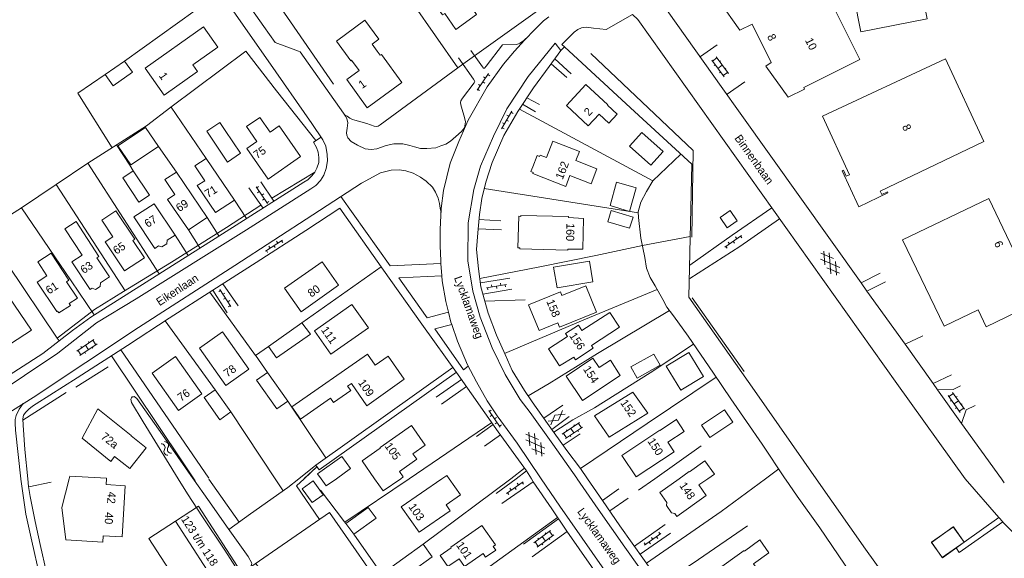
# Model space of a CAD drawing. Header units: metres. Extents: x 195864 to 198202, y 543264 to 544906.
# Tile 62 of 79: x 197262 to 197481, y 543982 to 544102. Entities that reach past the tile are written whole.
import ezdxf

# ---------------------------------------------------------------- set-up
doc = ezdxf.new("R2010")
doc.units = ezdxf.units.M
doc.header["$MEASUREMENT"] = 0
for name, color, linetype, lineweight in [('Level 11', 7, 'Continuous', 0), ('Level 12', 7, 'Continuous', 0), ('Level 19', 7, 'Continuous', 0), ('Level 28', 7, 'Continuous', 0), ('Level 29', 7, 'Continuous', 0), ('Level 32', 7, 'Continuous', 0), ('Level 34', 7, 'Continuous', 0), ('Level 41', 7, 'Continuous', 0), ('Level 43', 7, 'Continuous', 0), ('Level 55', 7, 'Continuous', 0)]:
    doc.layers.add(name, color=color, linetype=linetype, lineweight=lineweight)
doc.styles.add('Style-CHAR_FAST_FONT', font='CHAR_FAST_FONT.shx')

# ---------------------------------------------------------------- blocks, each defined once
blk = doc.blocks.new('OVTP6')
at = {"layer": 'Level 41', "color": 7, "linetype": 'Continuous', "lineweight": 0}
for p, q in [((0, 0), (4.5, 0)), ((0.25, 0), (0.25, 0.5)), ((1.25, 0), (1.25, -0.5)), ((2.25, 0), (2.25, 0.5)), ((4.25, 0), (4.25, 0.5)), ((3.25, 0), (3.25, -0.5))]:
    blk.add_line(p, q, dxfattribs=at)
blk = doc.blocks.new('OV2')
at = {"layer": 'Level 41', "color": 7, "linetype": 'Continuous', "lineweight": 0}
for p, q in [((0.3, -2.31), (0.3, 2.29)), ((1.5, -2.31), (1.5, 2.29)), ((0, 0.99), (0.3, 0.99)), ((0.3, 1.99), (1.5, 1.99)), ((1.8, 0.99), (1.5, 0.99)), ((0, -1.01), (0.3, -1.01)), ((0.3, -0.01), (1.5, -0.01)), ((0.3, -2.01), (1.5, -2.01)), ((1.8, -1.01), (1.5, -1.01))]:
    blk.add_line(p, q, dxfattribs=at)
blk = doc.blocks.new('GVTP6')
at = {"layer": 'Level 41', "color": 7, "linetype": 'Continuous', "lineweight": 0}
for p, q in [((0, -0.4), (2.6, 1.2)), ((0, 0.4), (2.6, -1.2)), ((1, -1.2), (5, 1.2)), ((1, 1.2), (5, -1.2)), ((3.4, 1.2), (6, -0.4)), ((3.4, -1.2), (6, 0.4))]:
    blk.add_line(p, q, dxfattribs=at)
blk = doc.blocks.new('GV2')
at = {"layer": 'Level 41', "color": 7, "linetype": 'Continuous', "lineweight": 0, "flags": 128}
for points in [[(1.2, -2), (0, 0), (1.2, 2)], [(0.2, -2), (1.4, 0), (0.2, 2)]]:
    blk.add_lwpolyline(points, dxfattribs=at)
blk = doc.blocks.new('WA_125')
at = {"layer": 'Level 43', "color": 7, "linetype": 'Continuous', "lineweight": 0, "extrusion": (0, 0, -1)}
for centre in [(-0.75, 0.05), (-0.75, -0.85)]:
    blk.add_arc(centre, 0.85, 28.0725, 151.9275, dxfattribs=at)
at = {"layer": 'Level 43', "color": 7, "linetype": 'Continuous', "lineweight": 0}
for centre in [(2.25, 0.85), (2.25, -0.05)]:
    blk.add_arc(centre, 0.85, 208.0725, 331.9275, dxfattribs=at)
blk = doc.blocks.new('OV2_1')
at = {"layer": 'Level 41', "color": 7, "linetype": 'Continuous', "lineweight": 0}
for p, q in [((0.3, -2.31), (0.3, 2.29)), ((1.5, -2.31), (1.5, 2.29)), ((0, 0.99), (0.3, 0.99)), ((0.3, 1.99), (1.5, 1.99)), ((1.8, 0.99), (1.5, 0.99)), ((0, -1.01), (0.3, -1.01)), ((0.3, -0.01), (1.5, -0.01)), ((0.3, -2.01), (1.5, -2.01)), ((1.8, -1.01), (1.5, -1.01))]:
    blk.add_line(p, q, dxfattribs=at)

msp = doc.modelspace()

# ---------------------------------------------------------------- linework, layer by layer
at = {"layer": 'Level 11', "color": 7, "linetype": 'Continuous', "lineweight": 13}
for p, q in [((197449.6, 544099.34), (197447.07, 544112.26)), ((197441.47, 544109.04), (197449.32, 544093.16)), ((197425.39, 544101.06), (197422.66, 544099.73)), ((197425.39, 544101.06), (197429.6, 544092.5)), ((197303.41, 544100.43), (197290.38, 544091.23)), ((197306.57, 544095.97), (197303.41, 544100.43)), ((197340.88, 544096.57), (197342.01, 544095.03)), ((197301.02, 544092.04), (197306.57, 544095.97)), ((197429.6, 544092.5), (197428.45, 544091.69)), ((197428.45, 544091.69), (197433.38, 544084.82)), ((197376.6, 544067.82), (197376.71, 544068.1)), ((197477.46, 544033.79), (197489.04, 544039.34)), ((197347.37, 543993.73), (197356.42, 544000)), ((197411.41, 544001.61), (197409.14, 544000)), ((197415.55, 544000), (197417.01, 544001)), ((197367.83, 543984.95), (197368.33, 543985.3))]:
    msp.add_line(p, q, dxfattribs=at)
at = {"layer": 'Level 11', "color": 7, "linetype": 'Continuous', "lineweight": 13, "flags": 128}
for points in [[(197364.12, 544103.21), (197357.39, 544112.87), (197352.3, 544109.2), (197356.56, 544103.09), (197357.03, 544103.41), (197359.49, 544099.89), (197364.12, 544103.21)], [(197424.21, 544110.5), (197418.11, 544106.12), (197422.66, 544099.73)], [(197464.49, 544109.79), (197462.89, 544109.47), (197464.32, 544102.21), (197449.6, 544099.34)], [(197340.88, 544096.57), (197342.38, 544097.69), (197339.25, 544101.93), (197332.96, 544097.3), (197336.18, 544092.93), (197336.28, 544093.08), (197337.99, 544090.76)], [(197342.01, 544095.03), (197342.67, 544094.13), (197343, 544094.31), (197347.5, 544088.06)], [(197290.38, 544091.23), (197294.63, 544085.26), (197302.07, 544090.56), (197301.02, 544092.04)], [(197449.32, 544093.16), (197436.87, 544087), (197437.06, 544086.63), (197433.38, 544084.82)], [(197446.33, 544067.24), (197447.08, 544067.58), (197441.04, 544080.6), (197468.42, 544093.32), (197476.92, 544074.94), (197453.88, 544063.95), (197454.24, 544063.2), (197455.49, 544063.8), (197455.62, 544063.53), (197449.11, 544060.44), (197445.44, 544068.47), (197445.71, 544068.59), (197446.33, 544067.24)], [(197347.5, 544088.06), (197339.78, 544082.46), (197335.23, 544088.73), (197337.99, 544090.76)], [(197395.39, 544081.02), (197393.55, 544079.03), (197391.36, 544081.06), (197388.95, 544078.46), (197384.09, 544082.95), (197388.41, 544087.61), (197393.28, 544083.11), (197393.21, 544083.04), (197395.39, 544081.02)], [(197324.93, 544071.64), (197320.2, 544078.44), (197318.22, 544077.04), (197315.9, 544080.33), (197312.95, 544078.27), (197315.25, 544074.98), (197312.99, 544073.4), (197317.74, 544066.61), (197324.93, 544071.64)], [(197376.59, 544069.32), (197377.58, 544071.83), (197378.1, 544071.62), (197378.23, 544071.94), (197379.63, 544071.38), (197381.07, 544075.01), (197386.99, 544072.72), (197386.21, 544070.77), (197390.88, 544068.91), (197389.57, 544065.56), (197384.88, 544067.37), (197383.94, 544064.93), (197376.6, 544067.82)], [(197310.27, 544061.89), (197303.97, 544071.18), (197301.41, 544069.55), (197303.64, 544066.23), (197301.98, 544065.19), (197306.03, 544059.21), (197310.27, 544061.89)], [(197304.21, 544058.05), (197297.34, 544068.15), (197294.79, 544066.5), (197297.02, 544063.21), (197295.39, 544062.1), (197300.01, 544055.36), (197304.21, 544058.05)], [(197376.71, 544068.1), (197376.19, 544068.3), (197376.59, 544069.32)], [(197297.05, 544054.15), (197295.32, 544053.04), (197295.23, 544052.24), (197294.13, 544051.54), (197293.39, 544051.76), (197292.55, 544051.2), (197287.89, 544058.23), (197292.37, 544061.13), (197297.05, 544054.15)], [(197458.86, 544053.09), (197478.06, 544062.26), (197489.05, 544039.33)], [(197290.26, 544049.09), (197287.66, 544052.97), (197288.12, 544053.28), (197283.9, 544059.58), (197280.77, 544057.51), (197283.2, 544053.77), (197281.51, 544052.67), (197285.78, 544046.19), (197290.26, 544049.09)], [(197422.1, 544057.34), (197420.55, 544059.6), (197418.27, 544058.04), (197419.82, 544055.77), (197422.1, 544057.34)], [(197282.46, 544044.85), (197280.48, 544043.55), (197280.39, 544042.73), (197279.38, 544042.09), (197278.59, 544042.35), (197278.15, 544042.06), (197274.1, 544048.21), (197276.37, 544049.7), (197272.52, 544055.55), (197275.06, 544057.15), (197280.13, 544049.42), (197279.67, 544049.12), (197282.46, 544044.85)], [(197387.89, 544057.84), (197387.72, 544051.02), (197384.38, 544051), (197384.38, 544050.78), (197373.76, 544051.08), (197373.76, 544051.3), (197373.32, 544051.31), (197373.5, 544058.33), (197373.95, 544058.32), (197373.95, 544058.54), (197384.57, 544058.27), (197384.56, 544058.05), (197387.89, 544057.84)], [(197458.86, 544053.09), (197468.08, 544033.92), (197475.64, 544037.57), (197477.46, 544033.79)], [(197275.35, 544040.13), (197273.5, 544038.92), (197273.78, 544038.5), (197271.18, 544036.84), (197270.91, 544037.26), (197270.72, 544037.14), (197266.39, 544043.72), (197268.52, 544045.1), (197266.5, 544048.22), (197269.47, 544050.11), (197273.41, 544044.11), (197272.93, 544043.8), (197275.35, 544040.13)], [(197333.41, 544043), (197329.75, 544048.2), (197321.4, 544042.33), (197325.06, 544037.12), (197333.41, 544043)], [(197252.98, 544041.21), (197255.27, 544042.68), (197257.8, 544038.89), (197260.11, 544040.44), (197265.13, 544033.01), (197260.47, 544029.98), (197259.1, 544032.04)], [(197383.11, 544040.7), (197382.78, 544041.53), (197375.69, 544038.62), (197378.04, 544032.94), (197382.22, 544034.63)], [(197382.22, 544034.63), (197382.59, 544033.7), (197390.79, 544037.03), (197388.43, 544042.85), (197383.11, 544040.7)], [(197340.04, 544033.57), (197336.4, 544038.74), (197328.03, 544032.89), (197331.67, 544027.7), (197340.04, 544033.57)], [(197395.88, 544033.7), (197393.72, 544036.94), (197387.52, 544032.92), (197386.76, 544034.1), (197383.89, 544032.26), (197384.31, 544031.61), (197380.13, 544028.89), (197382.55, 544025.06), (197385.72, 544027.02), (197386.1, 544026.41), (197390.07, 544029.02), (197389.67, 544029.62), (197395.88, 544033.7)], [(197313.49, 544024.37), (197308.34, 544020.71), (197302.45, 544028.99), (197307.6, 544032.66), (197313.49, 544024.37)], [(197302.99, 544018.83), (197297.82, 544015.17), (197291.94, 544023.47), (197297.12, 544027.14), (197302.99, 544018.83)], [(197336.26, 544021.17), (197335.43, 544020.59), (197336.11, 544019.6), (197332.31, 544016.95), (197331.62, 544017.93), (197324.93, 544013.27), (197323.03, 544015.99), (197339.85, 544027.71), (197341.55, 544025.24)], [(197336.26, 544021.17), (197339.73, 544016.23), (197348.04, 544022.1), (197344.46, 544027.27), (197341.55, 544025.24)], [(197396.08, 544022.97), (197393.87, 544026.36), (197391.38, 544024.72), (197390, 544026.8), (197384.07, 544022.82), (197387.7, 544017.38), (197396.08, 544022.97)], [(197402.17, 544014.54), (197398.9, 544019.25), (197390.31, 544014.01), (197393.61, 544009.26), (197402.17, 544014.54)], [(197276.35, 544009), (197279.9, 544015.53), (197287.32, 544009.61), (197287.25, 544009.52), (197290.59, 544006.87), (197286.96, 544002.3), (197283.61, 544004.96), (197282.73, 544003.86), (197276.35, 544009)], [(197408.57, 544013.14), (197404.9, 544010.69), (197404.84, 544010.78), (197396.44, 544005.18), (197399.62, 544000.4), (197408.03, 544005.98), (197406.64, 544008.13), (197410.31, 544010.51), (197408.51, 544013.22)], [(197349.94, 544005.55), (197352.71, 544007.49), (197349.66, 544011.82), (197342.64, 544006.9), (197342.7, 544006.81)], [(197342.7, 544006.81), (197338.66, 544003.97), (197341.44, 544000)], [(197347.26, 544000), (197347.81, 544000.39), (197346.95, 544001.61), (197350.81, 544004.32), (197349.94, 544005.55)], [(197411.41, 544001.61), (197411.48, 544001.52), (197414.9, 544003.97), (197417.01, 544001)], [(197273.49, 544000), (197271.9, 543993.59), (197272.76, 543986.41), (197280.97, 543985.9), (197281.06, 543987.3), (197285.3, 543987.05), (197285.98, 543998.45), (197281.72, 543998.7), (197281.8, 544000)], [(197281.8, 544000), (197281.8, 544000.09), (197273.64, 544000.6), (197273.49, 544000)], [(197341.44, 544000), (197343.36, 543997.27), (197347.26, 544000)], [(197356.42, 544000), (197357.47, 544000.72), (197357.98, 544000)], [(197357.98, 544000), (197360.52, 543996.39), (197357.32, 543994.17)], [(197409.14, 544000), (197404.88, 543996.96), (197406.46, 543994.7), (197406.36, 543994.02), (197407.49, 543992.41), (197408.2, 543992.29), (197408.66, 543991.63), (197415.18, 543996.27), (197413.56, 543998.64), (197415.55, 544000)], [(197329.98, 543996.45), (197327.75, 543999.54), (197325.3, 543997.76), (197327.53, 543994.68), (197329.98, 543996.45)], [(197312.44, 543978.21), (197302.26, 543993.88), (197297.14, 543990.56), (197307.33, 543974.88), (197312.44, 543978.21)], [(197347.37, 543993.73), (197351.31, 543988.08), (197358.21, 543992.89), (197357.32, 543994.17)], [(197368.33, 543985.3), (197365.28, 543989.63), (197358.4, 543984.78), (197358.48, 543984.66), (197356.02, 543982.93), (197357.75, 543980.47), (197360.23, 543982.21), (197361.45, 543980.46), (197365.55, 543983.35)], [(197472.58, 543985.9), (197470.18, 543989.32), (197465.29, 543985.88), (197467.69, 543982.46), (197472.58, 543985.9)], [(197365.55, 543983.35), (197366.13, 543982.53), (197368.4, 543984.14), (197367.83, 543984.95)], [(197429.14, 543983.54), (197427.1, 543986.39), (197423.68, 543983.92), (197423.62, 543984.01), (197417.1, 543979.37), (197418.74, 543977.07), (197418.22, 543976.7), (197419.97, 543974.25), (197420.47, 543974.62), (197420.85, 543974.11), (197427.37, 543978.77), (197425.71, 543981.07), (197429.14, 543983.54)]]:
    msp.add_lwpolyline(points, dxfattribs=at)
at = {"layer": 'Level 12', "color": 7, "linetype": 'Continuous', "lineweight": 13, "flags": 128}
for points in [[(197287.58, 544090.34), (197285.82, 544092.85), (197281.49, 544089.83), (197283.25, 544087.31), (197287.58, 544090.34)], [(197308.68, 544070.39), (197304.12, 544077.25), (197307.04, 544079.19), (197308.21, 544077.43)], [(197293.34, 544073.84), (197290.49, 544078.1), (197284.35, 544074), (197287.2, 544069.74), (197293.34, 544073.84)], [(197308.21, 544077.43), (197311.59, 544072.35), (197308.68, 544070.39)], [(197405.59, 544072.71), (197402.9, 544069.7), (197398.15, 544073.93), (197400.84, 544076.94), (197405.59, 544072.71)], [(197291.36, 544063.04), (197289.02, 544061.49), (197285.41, 544066.88), (197287.73, 544068.44), (197291.36, 544063.04)], [(197399.59, 544064.7), (197398.14, 544059.39), (197393.82, 544060.71), (197395.24, 544065.89), (197399.59, 544064.7)], [(197398.91, 544058.16), (197398.16, 544055.67), (197393.28, 544057.12), (197394.02, 544059.62), (197398.91, 544058.16)], [(197389.99, 544043.8), (197389.22, 544048.37), (197381.23, 544047.02), (197382, 544042.45), (197389.99, 544043.8)], [(197317.8, 544029.42), (197319.63, 544026.87), (197327.15, 544032.11), (197325.27, 544034.68), (197317.8, 544029.42)], [(197404.94, 544025.24), (197403.55, 544027.72), (197398.42, 544024.86), (197399.81, 544022.38), (197404.94, 544025.24)], [(197414.56, 544022.75), (197411.3, 544028.09), (197406.28, 544025.02), (197409.53, 544019.68), (197414.56, 544022.75)], [(197322.1, 544017.22), (197319.65, 544015.51), (197315.18, 544021.89), (197317.63, 544023.6), (197322.1, 544017.22)], [(197309.42, 544014.84), (197306.97, 544013.12), (197303.53, 544018.02), (197305.98, 544019.74), (197309.42, 544014.84)], [(197421.09, 544012.57), (197419.23, 544015.32), (197414.15, 544011.88), (197416.02, 544009.13), (197421.09, 544012.57)], [(197332.93, 544000), (197336.08, 544002.24), (197334.15, 544004.96), (197328.73, 544001.11), (197329.51, 544000)], [(197329.51, 544000), (197330.65, 543998.39), (197332.93, 544000)], [(197341.77, 543991.19), (197340.03, 543993.62), (197335.06, 543990.07), (197336.79, 543987.64), (197341.77, 543991.19)], [(197472.55, 543985.88), (197470.15, 543989.31), (197465.28, 543985.85), (197467.71, 543982.44), (197472.55, 543985.88)], [(197354.25, 543982.65), (197352.25, 543985.44), (197343.17, 543978.93), (197345.18, 543976.14), (197354.25, 543982.65)]]:
    msp.add_lwpolyline(points, dxfattribs=at)
at = {"layer": 'Level 19', "color": 7, "linetype": 'Continuous', "lineweight": 0, "flags": 128}
for points in [[(197301.05, 544000), (197294.25, 544009.77), (197288.55, 544017.81), (197288.27, 544018.07), (197287.95, 544018.25), (197287.77, 544018.23), (197287.53, 544018.21), (197287.33, 544017.99), (197287.21, 544017.69), (197287.25, 544017.33), (197287.35, 544016.95), (197289.97, 544012.61), (197297.72, 544000)], [(197297.72, 544000), (197299.81, 543996.61), (197303.16, 543991.49), (197308.13, 543984.13), (197310.47, 543980.38), (197311.42, 543979.44), (197312.02, 543979.31), (197312.47, 543979.26), (197313.17, 543979.64), (197313.87, 543980.37), (197314.07, 543980.89), (197314.12, 543981.24), (197313.29, 543982.72), (197308.87, 543988.91), (197304.35, 543995.39), (197301.29, 543999.65), (197301.05, 544000)]]:
    msp.add_lwpolyline(points, dxfattribs=at)
at = {"layer": 'Level 28', "color": 7, "linetype": 'Continuous', "lineweight": 0}
for p, q in [((197317.73, 544108.84), (197332.27, 544087.72)), ((197285.82, 544092.85), (197301.52, 544104.1)), ((197296.16, 544082.6), (197303.97, 544071.18)), ((197373.63, 544082.18), (197403.31, 544066.22)), ((197293.34, 544073.84), (197297.34, 544068.15)), ((197277.66, 544070.18), (197293.51, 544045.55)), ((197318.59, 544062.34), (197328.11, 544068.17)), ((197270.57, 544065.44), (197285.92, 544041.8)), ((197365.81, 544064.52), (197400.09, 544059.08)), ((197310.27, 544061.89), (197312.91, 544057.83)), ((197304.21, 544058.05), (197306.78, 544053.96)), ((197300.01, 544055.36), (197302.59, 544051.31)), ((197297.05, 544054.15), (197299.98, 544049.65)), ((197325.27, 544034.68), (197342.88, 544047.08)), ((197304.77, 544041.47), (197314.96, 544027.42)), ((197365.95, 544039.5), (197374.94, 544039.76)), ((197412.1, 544040.23), (197423.65, 544023.83)), ((197294.87, 544035.11), (197305.98, 544019.74)), ((197317.8, 544029.42), (197325.27, 544034.68)), ((197284.99, 544028.65), (197304.59, 544000.11)), ((197314.96, 544027.42), (197317.8, 544029.42)), ((197314.95, 544027.43), (197317.63, 544023.6)), ((197274.96, 544020.37), (197282.16, 544024.89)), ((197263.22, 544012.99), (197272.85, 544019.2)), ((197322.1, 544017.22), (197330.62, 544004.63)), ((197309.42, 544014.84), (197319.3, 544000)), ((197349.09, 544000), (197367.51, 544012.47)), ((197403.73, 544000), (197414.03, 544007.29)), ((197324.6, 544000), (197328.33, 544002.99)), ((197371.71, 544000), (197374.8, 544002.31)), ((197428.34, 544000), (197431.31, 544002.2)), ((197301.23, 544000), (197301.55, 543999.51)), ((197304.56, 543999.92), (197311.33, 543990.36)), ((197319.3, 544000), (197321.11, 543997.29)), ((197334.84, 543990.35), (197349.09, 544000)), ((197352.25, 543985.44), (197371.71, 544000)), ((197400.09, 543997.42), (197403.73, 544000)), ((197264.49, 543998.2), (197269.48, 543999.21)), ((197336.79, 543987.64), (197343.17, 543978.59))]:
    msp.add_line(p, q, dxfattribs=at)
at = {"layer": 'Level 28', "color": 7, "linetype": 'Continuous', "lineweight": 0, "flags": 128}
for points in [[(197315.06, 544110.01), (197316.45, 544107.99), (197326.82, 544114.84), (197338.13, 544122.69), (197349.98, 544105.59), (197359.96, 544091.37)], [(197334.8, 544080.86), (197335.31, 544080.57), (197335.91, 544080.17), (197336.51, 544079.85), (197337.05, 544079.67), (197339.71, 544078.94), (197341.3, 544078.4), (197341.83, 544078.32), (197342.21, 544078.38), (197342.67, 544078.66), (197361.08, 544092.18), (197363.67, 544094.02), (197378.21, 544104.39)], [(197256.08, 544055.92), (197262.88, 544060.18), (197270.57, 544065.44), (197277.66, 544070.18), (197290.69, 544078.43), (197296.1, 544082.56), (197312.79, 544095.03)], [(197312.79, 544095.03), (197319.6, 544086.21), (197328.35, 544075.17)], [(197383.67, 544096.02), (197398.33, 544082.47), (197411.96, 544069.93), (197411.32, 544040.32), (197425.93, 544019.6), (197439.65, 544000)], [(197389.51, 544094.54), (197412.25, 544072.93), (197412.02, 544053.7)], [(197283.03, 544073.58), (197275.39, 544085.68), (197281.49, 544089.83)], [(197284, 544074.19), (197286.96, 544069.7), (197287.73, 544068.44)], [(197409.56, 544072.13), (197403.32, 544066.22), (197401.88, 544063.82), (197400.64, 544061.46), (197400.08, 544059.3), (197400.16, 544058.1), (197400.68, 544053.46), (197401.5, 544049.18), (197401.94, 544046.82), (197402.74, 544044.74), (197403.84, 544042.84), (197405.52, 544039.82), (197406.46, 544038.16), (197407.88, 544036.24), (197411.15, 544031.7), (197416.81, 544023.44), (197420.69, 544017.78), (197427.63, 544007.7), (197432.78, 544000)], [(197262.88, 544060.18), (197273.91, 544043.98), (197279.09, 544036.43)], [(197270.8, 544031.24), (197277.49, 544036.38), (197279.14, 544037.59), (197285.56, 544041.58), (197296.23, 544048.15), (197308.51, 544055.84), (197316.16, 544060.8)], [(197254.04, 544056.08), (197259.8, 544047.73), (197270.8, 544031.24), (197271.25, 544030.63)], [(197364.81, 544044.51), (197378.16, 544047.12), (197390.62, 544049.65), (197400.99, 544051.81), (197411.61, 544053.86)], [(197370.35, 544027.83), (197376.26, 544030.36), (197388.36, 544035.49), (197404.26, 544042.09)], [(197375.56, 544018.41), (197380.28, 544021.2), (197391, 544027.86), (197407.01, 544037.42)], [(197385.52, 544013.06), (197390.36, 544015.76), (197402.75, 544023.53), (197412.36, 544029.93)], [(197282.94, 544027.34), (197298.59, 544003.97), (197301.23, 544000)], [(197387.25, 544002.28), (197402.03, 544012.27), (197417.42, 544022.54)], [(197325.75, 544000), (197328.56, 544002.67), (197325.76, 544000.03)], [(197309.02, 543988.69), (197313.86, 543992.19), (197322.16, 543998.03), (197324.6, 544000)], [(197329.14, 543990.93), (197324.06, 543998.4), (197325.75, 544000)], [(197401.92, 543981.21), (197418.55, 543992.74), (197428.34, 544000)], [(197432.78, 544000), (197432.84, 543999.92), (197435.39, 543996.14), (197440.46, 543989.05), (197447.32, 543978.94), (197452.67, 543971.46), (197457.64, 543964.44), (197463.54, 543955.78), (197468.73, 543959.22), (197464.54, 543964.94), (197450.6, 543984.35), (197439.65, 544000)], [(197329.38, 543997.44), (197334.76, 543990.44), (197335.06, 543990.07)], [(197313.87, 543980.37), (197317.79, 543983.1), (197331.42, 543992.5), (197345.08, 543972.78), (197350.13, 543965.81), (197333.57, 543954.09), (197324.06, 543968.05), (197316.55, 543978.9), (197315.03, 543981.18)], [(197355.58, 543972.19), (197369.26, 543982.1), (197382.12, 543991.4)], [(197405.23, 543976.45), (197413.45, 543982.03), (197424.39, 543989.51)]]:
    msp.add_lwpolyline(points, dxfattribs=at)
at = {"layer": 'Level 29', "color": 7, "linetype": 'Continuous', "lineweight": 0}
for p, q in [((197404.86, 544106.44), (197418.55, 544087.17)), ((197413.94, 544093.87), (197417.62, 544096.43)), ((197380.7, 544092.25), (197384.15, 544089.22)), ((197381.49, 544093.32), (197385.15, 544089.98)), ((197419.84, 544085.51), (197423.77, 544088.24)), ((197418.55, 544087.17), (197422.71, 544081.26)), ((197374.33, 544083.23), (197377.19, 544081.56)), ((197375.28, 544084.69), (197378.13, 544083.22)), ((197449.65, 544043.55), (197422.71, 544081.26)), ((197316.1, 544066), (197319.03, 544061.69)), ((197313.46, 544064.63), (197316.61, 544060.16)), ((197333.93, 544062.71), (197344.91, 544047.34)), ((197420.95, 544054.12), (197429.78, 544060.2)), ((197364.65, 544057.66), (197369.47, 544057.36)), ((197422.66, 544051.65), (197431.52, 544057.76)), ((197364.48, 544055.54), (197369.63, 544055.36)), ((197411.54, 544047.47), (197420.95, 544054.12)), ((197411.54, 544044.47), (197422.66, 544051.65)), ((197356.19, 544047.86), (197344.91, 544047.34)), ((197356.38, 544045.07), (197356.19, 544047.86)), ((197453.88, 544045.7), (197449.65, 544043.55)), ((197346.84, 544044.63), (197356.38, 544045.07)), ((197364.95, 544043.55), (197371.48, 544044.56)), ((197449.65, 544043.55), (197450.9, 544041.71)), ((197450.9, 544041.71), (197455.09, 544043.79)), ((197307.7, 544043.34), (197311.09, 544038.43)), ((197365.52, 544041.04), (197371.94, 544042.1)), ((197459.41, 544029.9), (197450.9, 544041.71)), ((197357.85, 544037.04), (197353.1, 544035.77)), ((197354.81, 544033.34), (197358.58, 544034.3)), ((197463.39, 544031.77), (197459.41, 544029.9)), ((197459.41, 544029.9), (197465.65, 544021.14)), ((197355.12, 544018.1), (197360.73, 544022.08)), ((197465.65, 544021.14), (197469.78, 544023.12)), ((197356.34, 544016.6), (197361.86, 544020.47)), ((197457.58, 544021.16), (197472.78, 544000)), ((197466.64, 544019.79), (197465.65, 544021.14)), ((197466.64, 544019.79), (197471.97, 544012.25)), ((197379.05, 544013.48), (197383.32, 544016.34)), ((197380.84, 544010.97), (197384.73, 544013.8)), ((197381.28, 544010.36), (197385.52, 544013.06)), ((197364.08, 544009.39), (197367.82, 544012.03)), ((197471.97, 544012.25), (197480.83, 544000)), ((197365.84, 544007.21), (197369.46, 544009.72)), ((197383.36, 544007.44), (197387.15, 544010)), ((197368.46, 543996.68), (197372.93, 544000)), ((197375.23, 544001.72), (197376.3, 544000)), ((197472.78, 544000), (197480.27, 543991.36)), ((197480.83, 544000), (197481.49, 543999.08)), ((197393.72, 543992.82), (197397.81, 543995.64)), ((197374.53, 543985.48), (197382.33, 543991.1)), ((197480.27, 543991.36), (197472.55, 543985.88)), ((197481.13, 543990.44), (197480.27, 543991.36)), ((197399.25, 543984.97), (197406.06, 543989.84)), ((197376.44, 543982.62), (197384.26, 543988.28)), ((197400.51, 543983.2), (197407.21, 543987.91))]:
    msp.add_line(p, q, dxfattribs=at)
at = {"layer": 'Level 29', "color": 7, "linetype": 'Continuous', "lineweight": 0, "flags": 128}
for points in [[(197301.52, 544122.21), (197316.81, 544100.55), (197319.33, 544097), (197324.48, 544095.05), (197324.84, 544094.89), (197325.78, 544093.61), (197334.51, 544081.29), (197334.97, 544080.61), (197335.23, 544080.11), (197335.45, 544079.09), (197335.31, 544077.95), (197335.2, 544076.91), (197335.28, 544076.36), (197335.48, 544075.79), (197336.24, 544074.93), (197337.66, 544074.17), (197339.34, 544073.35), (197340.68, 544073.22), (197341.92, 544073.3), (197343, 544073.68), (197344, 544074.1), (197345.74, 544074.43), (197347.72, 544074.41), (197349.28, 544074.09), (197350.27, 544073.78), (197351.61, 544073.42), (197353.03, 544073.4), (197355.05, 544073.57), (197356.17, 544073.97), (197357.27, 544074.37), (197358.28, 544075.02), (197359.52, 544076.06), (197360.78, 544077.16), (197361.44, 544077.98)], [(197308.6, 544106), (197317.72, 544092.93), (197327.49, 544078.95), (197329.9, 544075.33), (197330.55, 544073.95), (197330.9, 544072.09), (197330.95, 544070.69), (197330.69, 544068.95), (197330.14, 544067.46), (197329.39, 544066.29), (197328.34, 544065.21), (197327.22, 544064.42), (197312.95, 544055.35), (197288.4, 544039.99), (197279.55, 544034.63), (197270.98, 544027.92), (197256.07, 544017.97), (197250.81, 544014.62), (197228.06, 544000)], [(197356.19, 544047.86), (197356.15, 544048.4), (197355.99, 544051.8), (197356.05, 544055.42), (197356.23, 544060.1), (197356.77, 544064.06), (197358.27, 544070.16), (197360.13, 544074.96), (197362.21, 544079.73), (197366.49, 544087.09), (197370.11, 544092.15), (197372.58, 544095.04), (197374.8, 544097.52), (197377.07, 544099.88), (197378.96, 544101.78), (197380.18, 544102.7)], [(197390.13, 544100.19), (197392.96, 544099.83), (197398.78, 544103.18), (197399.98, 544102.05), (197457.58, 544021.16)], [(197382.85, 544095.18), (197383.67, 544096.02), (197383.07, 544096.54), (197385.79, 544099.3), (197386.65, 544099.89), (197387.43, 544100.24), (197388.45, 544100.35), (197390.13, 544100.19)], [(197386.48, 544000), (197386.42, 544000.09), (197381.07, 544007.68), (197376, 544014.71), (197373.84, 544017.61), (197370.48, 544023.13), (197367.59, 544029.07), (197364.94, 544035.92), (197363.27, 544041.67), (197362.16, 544048.44), (197362.25, 544056.88), (197363.51, 544064.32), (197364.99, 544069.47), (197367.87, 544076.17), (197370.87, 544082.23), (197375.57, 544089.38), (197381.57, 544096.86), (197382.85, 544095.18), (197380.23, 544091.6), (197376.75, 544086.92), (197373.29, 544081.65), (197370.15, 544076.29), (197367.59, 544070.31), (197366.15, 544065.95), (197365.27, 544062.3), (197364.73, 544058.72), (197364.41, 544054.66), (197364.13, 544050.92), (197364.51, 544046.62), (197365.08, 544042.66), (197366.7, 544036.78), (197368.52, 544031.92), (197370.44, 544027.64), (197372.02, 544024.02), (197374.76, 544019.59), (197376.44, 544017.09), (197379.92, 544012.26), (197384.21, 544006.26), (197387.25, 544002.28), (197388.8, 544000)], [(197362.83, 544095.19), (197365.43, 544091.56), (197365.67, 544091.24), (197365.89, 544091.26), (197366.21, 544091.7), (197369.9, 544096.49), (197372.98, 544096.54), (197373.4, 544096.64), (197373.76, 544096.82), (197374.54, 544097.36), (197375.1, 544097.83)], [(197360.11, 544093.59), (197363.42, 544088.79), (197363.76, 544088.29), (197363.58, 544087.97), (197360.97, 544084.57), (197360.59, 544084), (197360.55, 544083.6), (197360.61, 544083.14), (197360.75, 544082.6), (197361.45, 544080.31), (197361.68, 544079.36), (197361.44, 544077.98)], [(197329.51, 544075.92), (197327.86, 544074.85), (197328.54, 544073.63), (197328.86, 544072.59), (197329.02, 544071.44), (197328.99, 544070.31), (197328.58, 544069.05), (197328.11, 544068.17), (197327.49, 544067.31), (197326.58, 544066.44), (197325.7, 544065.9), (197305.94, 544053.43), (197290.61, 544043.71), (197278.29, 544035.92), (197274.27, 544032.95), (197267.62, 544027.84), (197250.28, 544016.73), (197235.78, 544007.52), (197225.22, 544000.68), (197226.3, 544000)], [(197243.26, 544004.13), (197265.48, 544018.06), (197288.92, 544033.62), (197310.38, 544047.41), (197327.67, 544058.66), (197338.55, 544065.69), (197342.77, 544068.01), (197345.13, 544068.61), (197346.93, 544068.7), (197348.41, 544068.44), (197350.01, 544067.96), (197351.67, 544067.06), (197352.93, 544066.16), (197354.29, 544064.8), (197354.99, 544063.68), (197355.57, 544062.38), (197355.89, 544061.18), (197356.05, 544060.14), (197356.2, 544059.18)], [(197305.42, 544041.89), (197315.12, 544048.05), (197326.14, 544055.2), (197333.69, 544060.17), (197343.41, 544046.33), (197351.95, 544034.39), (197360, 544023.11), (197368.94, 544010.43), (197375.23, 544001.72), (197372.93, 544000)], [(197346.84, 544044.63), (197348.97, 544041.65), (197353.1, 544035.77)], [(197357.85, 544037.04), (197357.25, 544039.41), (197356.45, 544043.97), (197356.38, 544045.07)], [(197308.65, 544036.89), (197305.42, 544041.89), (197295.74, 544035.68), (197286.46, 544029.59), (197275.24, 544022.41), (197266.18, 544016.62), (197265.31, 544016.09), (197264.5, 544015.46), (197263.86, 544014.8), (197263.36, 544014.1), (197263.2, 544013.34), (197263.26, 544011.92), (197263.64, 544006.46), (197264.3, 544000)], [(197358.58, 544034.3), (197358.42, 544034.79), (197357.85, 544037.04)], [(197354.81, 544033.34), (197361.22, 544024.21), (197362.23, 544025)], [(197378.5, 544000), (197373.12, 544007.93), (197368.72, 544014.01), (197366.5, 544017.29), (197364.1, 544021.51), (197362.06, 544025.33), (197359.84, 544030.57), (197358.58, 544034.3)], [(197358.86, 544024.7), (197328.33, 544002.99), (197329.07, 544001.94), (197359.61, 544023.65)], [(197471.72, 544020.65), (197470.09, 544019.84), (197466.64, 544019.79)], [(197263.3, 544016.7), (197262.4, 544015.44), (197261.7, 544014.08), (197261.5, 544013.18), (197261.52, 544012.34), (197261.58, 544010.78), (197262.72, 544000)], [(197471.97, 544012.25), (197473.02, 544015.32), (197475.02, 544016.3)], [(197262.72, 544000), (197262.73, 543999.91), (197263.88, 543992.11), (197265.2, 543986.09), (197266.92, 543978.54), (197268.21, 543974.15), (197269.85, 543968.85), (197272.45, 543960.4), (197275.4, 543952.01), (197277.81, 543946.32), (197280.53, 543940.67), (197284.85, 543933.21), (197289.45, 543926.02), (197292.61, 543921.28), (197295.45, 543917.13), (197303.05, 543908.1), (197314.07, 543894.6), (197319.11, 543888.74)], [(197264.3, 544000), (197264.48, 543998.28), (197264.8, 543996.05), (197265.95, 543990.47), (197267.01, 543985.39), (197268.44, 543979.16), (197269.11, 543976.46), (197270.82, 543971.25), (197274.04, 543961.67), (197275.57, 543956.61), (197276.96, 543952.28), (197278.47, 543948.27), (197280.43, 543944.03), (197283.02, 543939.31), (197284.76, 543936.41), (197285.8, 543934.7)], [(197369.75, 543994.45), (197376.73, 543999.31), (197376.3, 544000)], [(197378.5, 544000), (197382.62, 543993.93), (197389.8, 543983.57), (197398.91, 543970.56), (197402.78, 543965.46)], [(197386.48, 544000), (197391.17, 543993.25), (197397.1, 543984.81), (197403.35, 543976), (197407.71, 543969.84), (197412.51, 543963.07)], [(197388.8, 544000), (197392.1, 543995.16), (197395.76, 543997.74)], [(197376.73, 543999.31), (197380.83, 543993.29), (197384.21, 543988.35), (197389.71, 543980.48), (197394.04, 543974.16), (197398.77, 543967.52), (197403.23, 543961.06), (197405.09, 543958.32), (197406.29, 543956.4), (197408.02, 543952.71), (197409.21, 543949.33), (197410.25, 543945.83), (197411.14, 543942.4), (197412.01, 543938.72), (197413.08, 543931.87), (197413.99, 543927.12), (197414.38, 543924.58)], [(197392.1, 543995.16), (197396.01, 543989.51), (197401.48, 543981.85), (197406.5, 543974.61), (197410.67, 543968.49), (197413.53, 543964.55), (197419.05, 543956.72), (197421.62, 543952.95), (197423.62, 543950), (197426.54, 543945.63), (197430.26, 543939.87), (197432.92, 543935.52), (197435.83, 543930.91), (197438.47, 543926.79), (197441.84, 543921.27), (197444.22, 543917.7), (197447.44, 543912.2)], [(197275.08, 543958.22), (197298.22, 543973.05), (197299.14, 543974.45), (197291.21, 543986.73), (197297.14, 543990.56)], [(197470.76, 543984.61), (197471.48, 543983.59), (197481.13, 543990.44)]]:
    msp.add_lwpolyline(points, dxfattribs=at)
at = {"layer": 'Level 29', "color": 7, "linetype": 'Continuous', "lineweight": 0}
msp.add_arc((197507.81, 544014.75), 36.1, 222.3354, 234.7356, dxfattribs=at)

# ---------------------------------------------------------------- block references
at = {"layer": 'Level 41', "color": 7, "linetype": 'Continuous', "lineweight": 0, "rotation": 216.3138579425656}
msp.add_blockref('OV2_1', (197419, 544092.1), dxfattribs=at)
at = {"layer": 'Level 41', "color": 7, "linetype": 'Continuous', "lineweight": 0}
for name, p, xscale, yscale, zscale, rotation in [('OVTP6', (197366.76, 544090.08), 0.9999980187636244, 0.9999980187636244, 0.9999980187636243, 235.9991374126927), ('OVTP6', (197371.94, 544081.68), 0.9999992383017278, 0.9999992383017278, 0.9999992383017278, 239.6169055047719), ('OVTP6', (197315.08, 544064.87), 1.000000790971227, 1.000000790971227, 1.000000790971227, 304.2763659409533), ('OVTP6', (197423.03, 544054.07), 1.000001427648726, 1.000001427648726, 1.000001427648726, 214.9727856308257), ('OVTP6', (197320.92, 544053.04), 0.999997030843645, 0.999997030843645, 0.999997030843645, 212.9555379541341), ('GVTP6', (197444.5, 544045.46), 0.9999993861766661, 0.9999993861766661, 0.9999993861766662, 125.5443461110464), ('OVTP6', (197370.74, 544043.17), 1.000000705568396, 1.000000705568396, 1.000000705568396, 189.3910896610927), ('OVTP6', (197309.47, 544038.28), 1.00000065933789, 1.00000065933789, 1.00000065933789, 122.7857711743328), ('OV2', (197277.94, 544028.42), 1.000000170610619, 1.000000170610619, 1.000000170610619, 123.996273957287), ('OV2', (197471.56, 544017.47), 0.9999992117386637, 0.9999992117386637, 0.9999992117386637, 215.2536992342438), ('OVTP6', (197366.82, 544015.17), 0.9999997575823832, 0.9999997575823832, 0.9999997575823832, 304.7144070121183), ('GV2', (197382.35, 544012.98), 1.000002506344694, 1.000002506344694, 1.000002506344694, 126.1211174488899), ('GVTP6', (197375.42, 544010.13), 1.000000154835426, 1.000000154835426, 1.000000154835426, 305.7718758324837), ('OV2', (197385.92, 544009.94), 0.9999982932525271, 0.9999982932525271, 0.999998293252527, 124.0037484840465), ('OVTP6', (197374.47, 543999.32), 1.000000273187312, 1.000000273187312, 1.000000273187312, 214.9191254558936), ('OV2', (197379.61, 543985.9), 0.9999984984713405, 0.9999984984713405, 0.9999984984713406, 126.287932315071), ('OVTP6', (197401.46, 543985.2), 1.000000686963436, 1.000000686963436, 1.000000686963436, 35.57610587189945)]:
    msp.add_blockref(name, p, dxfattribs=dict(at, xscale=xscale, yscale=yscale, zscale=zscale, rotation=rotation))
at = {"layer": 'Level 43', "color": 7, "linetype": 'Continuous', "lineweight": 0, "xscale": 0.9999996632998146, "yscale": 0.9999996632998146, "zscale": 0.9999996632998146, "rotation": 300.4226761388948}
msp.add_blockref('WA_125', (197294.33, 544008.01), dxfattribs=at)

# ---------------------------------------------------------------- texts
at = {"layer": 'Level 32', "color": 7, "linetype": 'Continuous', "lineweight": 13, "style": 'Style-CHAR_FAST_FONT'}
for s, rotation, p in [('10', 296.3087, (197437.12, 544097.48)), ('1', 305.1845, (197293.37, 544089.57)), ('1', 36.2169, (197338.67, 544086.61)), ('2', 47.1481, (197389.12, 544080.48)), ('8', 294.8231, (197458.71, 544078.3)), ('75', 35.0717, (197315.28, 544071.03)), ('162', 68.9008, (197383.26, 544066.37)), ('71', 32.0844, (197304.36, 544062.38)), ('69', 34.1191, (197298, 544059.24)), ('67', 32.8798, (197290.96, 544055.74)), ('160', 268.5679, (197384.11, 544056.84)), ('65', 33.0383, (197283.99, 544049.78)), ('6', 292.5141, (197479.17, 544052.42)), ('63', 33.3722, (197276.73, 544045.48)), ('61', 32.959, (197269.02, 544040.93)), ('80', 35.1047, (197327.33, 544040.24)), ('158', 292.1526, (197379.59, 544039.43)), ('111', 305.0249, (197329.43, 544033.07)), ('156', 303.6583, (197384.64, 544031.79)), ('78', 35.4711, (197308.67, 544022.47)), ('154', 303.0863, (197387.72, 544024.37)), ('109', 305.0249, (197337.67, 544021.33)), ('76', 35.3112, (197298.37, 544017.09)), ('152', 304.7387, (197396, 544016.85)), ('72a', 321.5371, (197280.4, 544009.06)), ('150', 302.8798, (197402.06, 544008.33)), ('105', 305.1047, (197343.57, 544007.25)), ('148', 304.3256, (197409.13, 543998.48)), ('42', 266.6167, (197282.09, 543997.16)), ('103', 304.8981, (197348.88, 543993.74)), ('40', 266.6167, (197281.54, 543992.6)), ('123 t/m 118', 303.0071, (197298.3, 543991.03)), ('101', 304.8981, (197359.49, 543985.22))]:
    msp.add_text(s, height=1.8, rotation=rotation, dxfattribs=at).set_placement(p)
at = {"layer": 'Level 34', "color": 7, "linetype": 'Continuous', "lineweight": 13, "style": 'Style-CHAR_FAST_FONT'}
for s, rotation, p in [('Binnenbaan', 305.5177, (197421.39, 544075.69)), ('Eikenlaan', 33.1656, (197293.6, 544038.34)), ('Lycklamaweg', 289.8851, (197359.07, 544044.67)), ('Lycklamaweg', 305.7242, (197386.41, 543992.68))]:
    msp.add_text(s, height=1.8, rotation=rotation, dxfattribs=at).set_placement(p)
at = {"layer": 'Level 55', "color": 7, "linetype": 'Continuous', "lineweight": 13, "style": 'Style-CHAR_FAST_FONT'}
msp.add_text('8', height=1.8, rotation=296.1805, dxfattribs=at).set_placement((197428.68, 544098.33))

doc.saveas('drawing.dxf')
